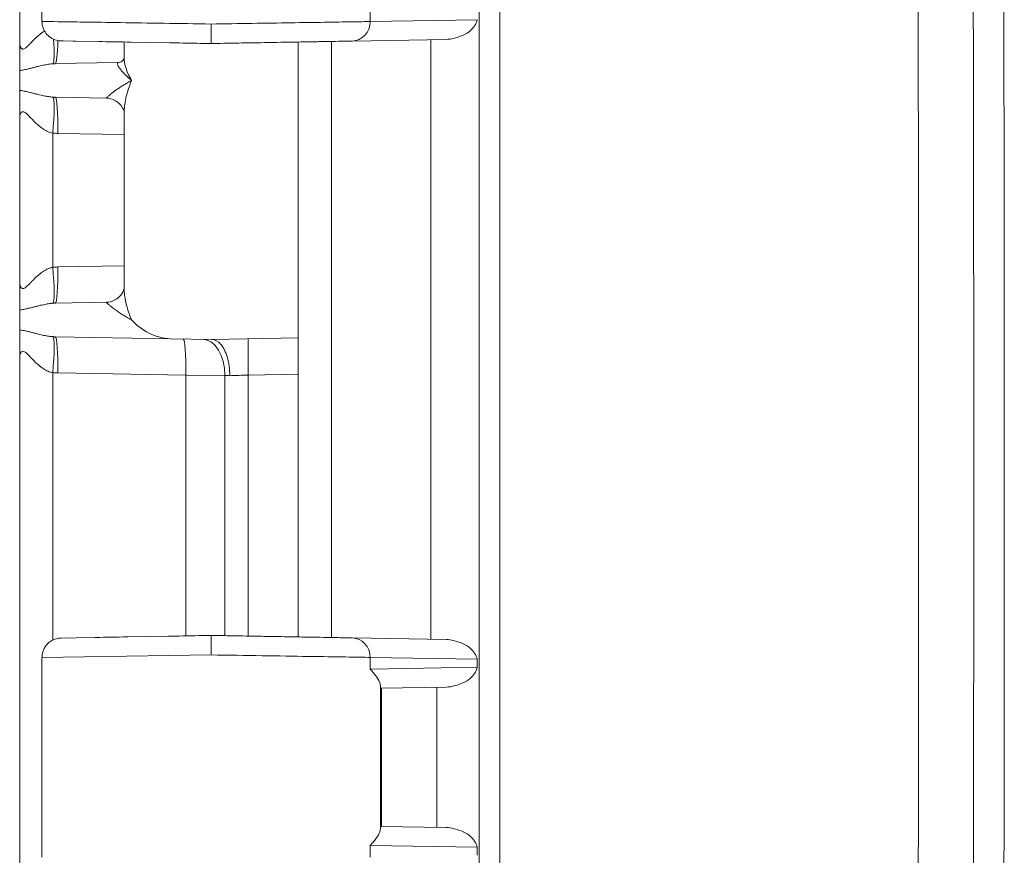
# Model space of a CAD drawing. Header units: inches. Extents: x 0 to 153, y 3 to 96.
# Tile 35 of 132: x 30.97 to 32.73, y 51.65 to 53.15. Entities that reach past the tile are written whole.
import ezdxf

# ---------------------------------------------------------------- set-up
doc = ezdxf.new("R2010")
doc.units = ezdxf.units.IN
doc.header["$LTSCALE"] = 4.5
doc.header["$MEASUREMENT"] = 0
doc.layers.add('Visible (ANSI)', color=7, linetype='Continuous', lineweight=18)
doc.layers.add('Visible Narrow (ANSI)', color=7, linetype='Continuous', lineweight=5)

msp = doc.modelspace()

# ---------------------------------------------------------------- linework, layer by layer
at = {"layer": 'Visible (ANSI)'}
for p, q in [((31.7914, 62.758), (31.7914, 41.8928)), ((30.9664, 54.0418), (30.9664, 53.109)), ((31.0064, 53.5044), (31.0064, 53.1463)), ((31.5634, 53.1111), (31.7324, 53.114)), ((31.0443, 53.1113), (31.0408, 53.1113)), ((31.0443, 53.1113), (31.0667, 53.1109)), ((31.0667, 53.1109), (31.0627, 53.111)), ((31.1084, 53.1102), (31.0667, 53.1109)), ((31.1539, 53.0798), (31.1539, 53.1094)), ((31.2352, 53.1079), (31.1661, 53.1092)), ((31.4664, 53.0973), (31.4664, 53.1094)), ((31.4664, 53.0973), (31.4664, 53.0727)), ((31.5264, 53.1104), (31.5264, 52.0404)), ((31.1539, 53.0798), (31.1539, 53.0798)), ((31.0303, 53.0705), (31.1431, 53.0725)), ((31.4664, 53.0727), (31.4664, 52.5781)), ((30.9664, 53.0226), (30.9664, 53.0582)), ((31.1223, 53.0087), (31.0303, 53.0103)), ((31.1539, 52.6683), (31.1539, 52.9825)), ((30.9664, 52.9718), (30.9664, 52.679)), ((31.0303, 52.6405), (31.1223, 52.6421)), ((30.9664, 52.5926), (30.9664, 52.6282)), ((31.2368, 52.5767), (31.0303, 52.5803)), ((31.2368, 52.5767), (31.3114, 52.5754)), ((31.3114, 52.5754), (31.4664, 52.5781)), ((31.4664, 52.5781), (31.4664, 52.5131)), ((30.9664, 52.5418), (30.9664, 51.609)), ((31.4664, 52.0414), (31.4664, 52.5131)), ((31.0677, 52.0399), (31.0408, 52.0394)), ((31.0408, 52.0394), (31.0524, 52.0396)), ((31.0677, 52.0399), (31.1022, 52.0405)), ((31.1608, 52.0415), (31.2321, 52.0428)), ((31.5634, 52.0397), (31.7324, 52.0368)), ((31.0064, 52.0044), (31.0064, 52.0044)), ((31.0064, 52.0044), (31.0064, 51.6463)), ((31.6143, 51.9494), (31.7324, 51.9515)), ((31.6143, 51.7013), (31.7323, 51.6993))]:
    msp.add_line(p, q, dxfattribs=at)
msp.add_arc((-473.7436, 52.3254), 506.4775, 358.925196, 1.074804, dxfattribs=at)
for centre, major_axis, ratio, start_param, end_param in [((31.1426, 53.0974), (0.0004, -0.025), 0.924559, 0.000003, 0.000047), ((31.1211, 52.7071), (0.0011, -0.065), 0.854416, 0.000137, 0.000324), ((31.6143, 51.9845), (0, 0.035), 0.020741, 2.638132, 3.141962), ((31.6143, 51.6663), (0, 0.035), 0.020741, 6.282816, 6.786646)]:
    msp.add_ellipse(centre, major_axis=major_axis, ratio=ratio, start_param=start_param, end_param=end_param, dxfattribs=at)
for points, knots in [([(31.7324, 53.114), (31.7416, 53.1142), (31.7585, 53.1196), (31.7765, 53.1279), (31.7856, 53.1413), (31.7878, 53.1494)], [0, 0, 0, 0, 0.3333333, 0.6666667, 0.9997512, 0.9997512, 0.9997512, 0.9997512]), ([(31.0408, 53.1113), (31.0394, 53.1114), (31.0379, 53.1115), (31.0351, 53.1119), (31.0336, 53.1122), (31.0286, 53.1136), (31.0251, 53.1152), (31.0188, 53.1194), (31.0159, 53.1221), (31.0113, 53.1281), (31.0095, 53.1316), (31.0071, 53.1387), (31.0065, 53.1426), (31.0065, 53.1463)], [0, 0, 0, 0, 0.0111228, 0.0111228, 0.0220731, 0.0220731, 0.0509694, 0.0509694, 0.0798667, 0.0798667, 0.1087684, 0.1087684, 0.1375627, 0.1375627, 0.1375627, 0.1375627]), ([(31.3102, 53.1416), (31.3102, 53.1355), (31.3101, 53.1294), (31.3101, 53.1241), (31.3101, 53.1215), (31.3101, 53.119), (31.3101, 53.1169), (31.3102, 53.1148), (31.3102, 53.1129), (31.3102, 53.1113), (31.3102, 53.1083), (31.3102, 53.1066), (31.3102, 53.1066)], [0, 0, 0, 0, 0.333333, 0.333333, 0.333333, 0.50007, 0.50007, 0.50007, 0.666667, 0.666667, 0.666667, 1, 1, 1, 1]), ([(30.9664, 53.0582), (30.9664, 53.0633), (30.9664, 53.0701), (30.9664, 53.0787), (30.9664, 53.0872), (30.9664, 53.0975), (30.9664, 53.109)], [0, 0, 0, 0, 0.5, 0.5, 0.5, 1, 1, 1, 1]), ([(31.1084, 53.1102), (31.1107, 53.1101), (31.113, 53.1101), (31.1153, 53.11), (31.1305, 53.1098), (31.1475, 53.1095), (31.1661, 53.1092)], [0.72727273, 0.72727273, 0.72727273, 0.72727273, 0.73946703, 0.73946703, 0.73946703, 0.81818182, 0.81818182, 0.81818182, 0.81818182]), ([(31.2352, 53.1079), (31.2432, 53.1078), (31.2513, 53.1077), (31.2595, 53.1075), (31.276, 53.1072), (31.2929, 53.1069), (31.3102, 53.1066)], [0.90909091, 0.90909091, 0.90909091, 0.90909091, 0.93931643, 0.93931643, 0.93931643, 1, 1, 1, 1]), ([(31.5634, 53.1111), (31.5602, 53.111), (31.5566, 53.1109), (31.5526, 53.1109), (31.5469, 53.1108), (31.5405, 53.1107), (31.5334, 53.1105), (31.5246, 53.1104), (31.5146, 53.1102), (31.5036, 53.11), (31.4994, 53.1099), (31.4949, 53.1099), (31.4904, 53.1098), (31.4741, 53.1095), (31.456, 53.1092), (31.4367, 53.1088), (31.4362, 53.1088), (31.4358, 53.1088), (31.4354, 53.1088), (31.4164, 53.1085), (31.3962, 53.1081), (31.3754, 53.1078), (31.3686, 53.1077), (31.3616, 53.1075), (31.3546, 53.1074), (31.3401, 53.1072), (31.3253, 53.1069), (31.3102, 53.1066)], [0, 0, 0, 0, 0.08304, 0.08304, 0.08304, 0.2, 0.2, 0.2, 0.343946, 0.343946, 0.343946, 0.4, 0.4, 0.4, 0.6, 0.6, 0.6, 0.604385, 0.604385, 0.604385, 0.8, 0.8, 0.8, 0.865034, 0.865034, 0.865034, 1, 1, 1, 1]), ([(31.1431, 53.0725), (31.1451, 53.0725), (31.1482, 53.0735), (31.1524, 53.0768), (31.1535, 53.0788), (31.1539, 53.08), (31.1539, 53.0801), (31.1539, 53.0802)], [0, 0, 0, 0, 0.0630864, 0.0630864, 0.1244611, 0.1244611, 0.1391882, 0.1391882, 0.1391882, 0.1391882]), ([(30.9664, 52.9718), (30.9664, 52.9724), (30.9664, 52.973), (30.9664, 52.9735), (30.9664, 52.9775), (30.9664, 52.9814), (30.9664, 52.9852), (30.9664, 52.9893), (30.9664, 52.9933), (30.9664, 52.9973), (30.9664, 52.9981), (30.9664, 52.999), (30.9665, 52.9998), (30.9665, 53.0036), (30.9665, 53.0073), (30.9665, 53.0107), (30.9665, 53.0152), (30.9665, 53.0192), (30.9664, 53.0226)], [0, 0, 0, 0, 0.0298714, 0.0298714, 0.0298714, 0.2316704, 0.2316704, 0.2316704, 0.4514556, 0.4514556, 0.4514556, 0.5, 0.5, 0.5, 0.7152134, 0.7152134, 0.7152134, 1, 1, 1, 1]), ([(31.1539, 52.9825), (31.1539, 52.9825), (31.154, 52.985), (31.1504, 52.9928), (31.147, 52.9975), (31.1375, 53.005), (31.1312, 53.0077), (31.1245, 53.0086), (31.1234, 53.0087), (31.1223, 53.0087)], [0.003505, 0.003505, 0.003505, 0.003505, 0.1091715, 0.1091715, 0.2009048, 0.2009048, 0.294974, 0.294974, 0.3160926, 0.3160926, 0.3160926, 0.3160926]), ([(30.9664, 52.6282), (30.9664, 52.6333), (30.9664, 52.6401), (30.9664, 52.6487), (30.9664, 52.6572), (30.9664, 52.6675), (30.9664, 52.679)], [0, 0, 0, 0, 0.5, 0.5, 0.5, 1, 1, 1, 1]), ([(31.1223, 52.6421), (31.1266, 52.6422), (31.1324, 52.6435), (31.1425, 52.6491), (31.1468, 52.6533), (31.1525, 52.6616), (31.1536, 52.6655), (31.1539, 52.6679), (31.1539, 52.6683), (31.1539, 52.6683)], [0, 0, 0, 0, 0.0851249, 0.0851249, 0.172711, 0.172711, 0.270404, 0.270404, 0.3126383, 0.3126383, 0.3126383, 0.3126383]), ([(31.1674, 52.6104), (31.1744, 52.6025), (31.1859, 52.5931), (31.2087, 52.5816), (31.223, 52.5769), (31.2368, 52.5767)], [0.0000001, 0.0000001, 0.0000001, 0.0000001, 0.1445086, 0.1445086, 0.2629399, 0.2629399, 0.2629399, 0.2629399]), ([(30.9664, 52.5418), (30.9664, 52.5424), (30.9664, 52.543), (30.9664, 52.5435), (30.9664, 52.5475), (30.9664, 52.5514), (30.9664, 52.5552), (30.9664, 52.5593), (30.9664, 52.5633), (30.9664, 52.5673), (30.9664, 52.5681), (30.9664, 52.569), (30.9665, 52.5698), (30.9665, 52.5736), (30.9665, 52.5773), (30.9665, 52.5807), (30.9665, 52.5852), (30.9665, 52.5892), (30.9664, 52.5926)], [0, 0, 0, 0, 0.0298708, 0.0298708, 0.0298708, 0.2316667, 0.2316667, 0.2316667, 0.4514503, 0.4514503, 0.4514503, 0.5, 0.5, 0.5, 0.7152093, 0.7152093, 0.7152093, 1, 1, 1, 1]), ([(31.3436, 52.5104), (31.3436, 52.5218), (31.342, 52.5332), (31.3392, 52.543), (31.3364, 52.5527), (31.3324, 52.5609), (31.3276, 52.5666), (31.3227, 52.5723), (31.3169, 52.5754), (31.3115, 52.5754)], [0, 0, 0, 0, 0.3333333, 0.3333333, 0.3333333, 0.6666667, 0.6666667, 0.6666667, 1, 1, 1, 1]), ([(31.0065, 52.0044), (31.0065, 52.0082), (31.0071, 52.0121), (31.0095, 52.0192), (31.0113, 52.0227), (31.0159, 52.0287), (31.0188, 52.0314), (31.0251, 52.0356), (31.0286, 52.0372), (31.0337, 52.0386), (31.0351, 52.0389), (31.0379, 52.0393), (31.0394, 52.0394), (31.0408, 52.0394)], [0, 0, 0, 0, 0.0288366, 0.0288366, 0.0577362, 0.0577362, 0.0866335, 0.0866335, 0.1155301, 0.1155301, 0.1264609, 0.1264609, 0.1375632, 0.1375632, 0.1375632, 0.1375632]), ([(31.1608, 52.0415), (31.1394, 52.0412), (31.1202, 52.0408), (31.1038, 52.0405), (31.1033, 52.0405), (31.1027, 52.0405), (31.1022, 52.0405)], [0.18181818, 0.18181818, 0.18181818, 0.18181818, 0.26986203, 0.26986203, 0.26986203, 0.27272727, 0.27272727, 0.27272727, 0.27272727]), ([(31.3102, 52.0441), (31.2904, 52.0438), (31.2714, 52.0435), (31.2528, 52.0431), (31.2458, 52.043), (31.239, 52.0429), (31.2321, 52.0428)], [0, 0, 0, 0, 0.06617772, 0.06617772, 0.06617772, 0.09090909, 0.09090909, 0.09090909, 0.09090909]), ([(31.5634, 52.0397), (31.5597, 52.0398), (31.5556, 52.0399), (31.551, 52.0399), (31.5433, 52.0401), (31.5343, 52.0402), (31.5239, 52.0404), (31.5163, 52.0405), (31.508, 52.0407), (31.499, 52.0408), (31.4884, 52.041), (31.4769, 52.0412), (31.4647, 52.0414), (31.4527, 52.0417), (31.44, 52.0419), (31.4268, 52.0421), (31.4152, 52.0423), (31.4033, 52.0425), (31.3912, 52.0427), (31.3752, 52.043), (31.3589, 52.0433), (31.3421, 52.0436), (31.3316, 52.0438), (31.321, 52.044), (31.3102, 52.0441)], [0, 0, 0, 0, 0.093578, 0.093578, 0.093578, 0.25, 0.25, 0.25, 0.364586, 0.364586, 0.364586, 0.5, 0.5, 0.5, 0.633097, 0.633097, 0.633097, 0.75, 0.75, 0.75, 0.904109, 0.904109, 0.904109, 1, 1, 1, 1]), ([(31.3102, 52.0441), (31.3102, 52.0441), (31.3102, 52.0425), (31.3102, 52.0394), (31.3102, 52.0364), (31.3102, 52.0319), (31.3102, 52.0266), (31.3102, 52.0213), (31.3102, 52.0152), (31.3102, 52.0091)], [0, 0, 0, 0, 0.333333, 0.333333, 0.333333, 0.666667, 0.666667, 0.666667, 1, 1, 1, 1]), ([(31.7878, 52.0014), (31.7856, 52.0094), (31.7765, 52.0229), (31.7585, 52.0312), (31.7416, 52.0366), (31.7324, 52.0368)], [0.0002488, 0.0002488, 0.0002488, 0.0002488, 0.3333333, 0.6666667, 1, 1, 1, 1]), ([(31.6139, 51.9538), (31.6139, 51.9557), (31.6133, 51.9582), (31.6094, 51.9676), (31.6035, 51.9759), (31.5956, 51.9836)], [-0.2597274, -0.2597274, -0.2597274, -0.2597274, -0.1837213, -0.1837213, 0, 0, 0, 0]), ([(31.7324, 51.9515), (31.7416, 51.9517), (31.7585, 51.9571), (31.7765, 51.9654), (31.7856, 51.9788), (31.7878, 51.9869)], [0, 0, 0, 0, 0.3333333, 0.6666667, 0.9997512, 0.9997512, 0.9997512, 0.9997512]), ([(31.5956, 51.6672), (31.604, 51.6754), (31.6105, 51.6852), (31.6134, 51.6935), (31.6138, 51.6954), (31.6139, 51.697)], [-1.1191106, -1.1191106, -1.1191106, -1.1191106, -0.9214246, -0.9214246, -0.8602004, -0.8602004, -0.8602004, -0.8602004]), ([(31.7878, 51.6639), (31.7856, 51.6719), (31.7764, 51.6854), (31.7585, 51.6937), (31.7415, 51.6991), (31.7323, 51.6993)], [0.0002488, 0.0002488, 0.0002488, 0.0002488, 0.3333333, 0.6666667, 0.9992589, 0.9992589, 0.9992589, 0.9992589])]:
    msp.add_open_spline(points, degree=3, knots=knots, dxfattribs=at)
msp.add_open_spline([(31.0065, 53.1463), (31.0065, 53.1463), (31.0065, 53.1463), (31.0065, 53.1463)], degree=3, dxfattribs=at)
at = {"layer": 'Visible Narrow (ANSI)'}
for p, q in [((31.8281, 61.7149), (31.8281, 42.9359)), ((31.5956, 53.1672), (31.5956, 53.1461)), ((31.5956, 53.1461), (31.7878, 53.1494)), ((31.7047, 52.0373), (31.7047, 53.1135)), ((31.0258, 52.9458), (31.0258, 52.705)), ((31.0348, 52.9453), (31.1539, 52.9432)), ((31.0348, 52.7055), (31.1539, 52.7076)), ((31.0258, 52.5158), (31.0258, 52.0357)), ((31.0348, 52.5153), (31.2645, 52.5113)), ((31.3768, 52.5115), (31.4664, 52.5131)), ((31.2645, 52.5113), (31.2645, 52.0433)), ((31.2645, 52.5113), (31.3349, 52.5107)), ((31.3349, 52.5107), (31.3349, 52.0437)), ((31.3768, 52.043), (31.3768, 52.5115)), ((31.0064, 52.0044), (31.3102, 52.0091)), ((31.5956, 52.0047), (31.5956, 51.9836)), ((31.5956, 52.0047), (31.7878, 52.0014)), ((31.7878, 51.9869), (31.7878, 52.0014)), ((31.5956, 51.9836), (31.7878, 51.9869)), ((31.6139, 51.697), (31.6139, 51.9538)), ((31.6157, 51.7013), (31.6157, 51.9495)), ((31.7155, 51.6996), (31.7155, 51.9512)), ((31.5956, 51.6672), (31.5956, 51.6461)), ((31.5956, 51.6672), (31.7878, 51.6639)), ((31.7878, 51.6494), (31.7878, 51.6639))]:
    msp.add_line(p, q, dxfattribs=at)
for centre, major_axis, ratio, start_param, end_param in [((-216.7323, 52.3254), (0, 352.5808), 0.707107, 4.685755, 4.739023), ((-216.7998, 52.3254), (0, 352.8163), 0.707107, 4.685755, 4.739023), ((31.5627, 53.1461), (0.0006, -0.035), 0.939676, 0.000036, 1.554396), ((31.0201, 53.135), (0.0059, -0.0647), 0.086802, 0.034475, 1.237843), ((31.0292, 53.1355), (0.0011, -0.065), 0.087143, 0, 1.199183), ((31.0201, 52.9458), (0.0059, 0.0647), 0.086802, 4.72026, 6.248711), ((31.0336, 53.0635), (-0.0658, -0.0042), 0.805525, 1.406775, 1.469422), ((31.0292, 52.9453), (0.0011, 0.065), 0.087143, 4.71391, 6.283185), ((31.037, 53.0704), (-0.0002, -0.1251), 0.996195, 6.194419, 6.267091), ((31.0201, 52.705), (0.0059, -0.0647), 0.086802, 0.034475, 1.562919), ((31.0292, 52.7055), (0.0011, -0.065), 0.087143, 6.283185, 7.85246), ((31.0201, 52.5158), (0.0059, 0.0647), 0.086802, 4.72026, 6.248711), ((31.0336, 52.6335), (-0.0658, -0.0042), 0.805525, 1.406775, 1.469422), ((31.0292, 52.5153), (0.0011, 0.065), 0.087143, 4.71391, 6.283185), ((31.2589, 52.5113), (0.0011, 0.065), 0.087143, 4.71391, 6.283189), ((31.294, 52.5107), (0.0011, 0.065), 0.628143, 4.723353, 6.283205), ((31.378, 52.5115), (-0.0011, 0.065), 0.01745, 0, 1.570492), ((31.037, 52.6404), (-0.0002, -0.1251), 0.996195, 6.194419, 6.267091), ((31.3756, 52.5093), (0.0649, -0.0022), 0.000355, 4.033318, 4.195995), ((31.5627, 52.0047), (0.0006, 0.035), 0.939675, 4.728789, 6.283138)]:
    msp.add_ellipse(centre, major_axis=major_axis, ratio=ratio, start_param=start_param, end_param=end_param, dxfattribs=at)
for points, knots in [([(31.0065, 53.1463), (31.0065, 53.1463), (31.01, 53.1463), (31.0318, 53.1459), (31.0795, 53.1452), (31.1454, 53.1442), (31.2244, 53.143), (31.2816, 53.1421), (31.3102, 53.1416)], [0.494388, 0.494388, 0.494388, 0.494388, 0.5454545, 0.6363636, 0.7272727, 0.8181818, 0.9090909, 1, 1, 1, 1]), ([(31.5956, 53.1461), (31.5872, 53.1459), (31.5645, 53.1456), (31.5155, 53.1448), (31.4542, 53.1439), (31.3844, 53.1428), (31.3349, 53.142), (31.3102, 53.1416)], [0, 0, 0, 0, 0.2, 0.4, 0.6, 0.8, 1, 1, 1, 1]), ([(30.9664, 53.109), (30.9664, 53.1086), (30.9665, 53.1082), (30.9665, 53.1079), (30.9665, 53.1055), (30.9669, 53.1033), (30.9674, 53.1015), (30.9675, 53.101), (30.9677, 53.1005), (30.9679, 53.1001), (30.9685, 53.0987), (30.9692, 53.0977), (30.9701, 53.0972), (30.9705, 53.0969), (30.9709, 53.0967), (30.9714, 53.0966), (30.9723, 53.0965), (30.9731, 53.0966), (30.9741, 53.097), (30.9748, 53.0973), (30.9755, 53.0977), (30.9762, 53.0982), (30.977, 53.0988), (30.9779, 53.0995), (30.9787, 53.1002), (30.9796, 53.101), (30.9806, 53.1019), (30.9815, 53.1028), (30.9822, 53.1034), (30.9829, 53.1041), (30.9835, 53.1048), (30.9847, 53.106), (30.9858, 53.1071), (30.9869, 53.1083), (30.9874, 53.1088), (30.9879, 53.1094), (30.9884, 53.1099), (30.9898, 53.1112), (30.9911, 53.1126), (30.9924, 53.1139), (30.9927, 53.1142), (30.993, 53.1145), (30.9933, 53.1148), (30.9948, 53.1163), (30.9963, 53.1177), (30.9978, 53.119), (30.9979, 53.1192), (30.9981, 53.1193), (30.9982, 53.1194), (30.9998, 53.1209), (31.0014, 53.1222), (31.003, 53.1235), (31.0046, 53.1248), (31.0062, 53.1259), (31.0078, 53.127), (31.008, 53.1272), (31.0082, 53.1273), (31.0084, 53.1274), (31.0093, 53.128), (31.0101, 53.1286), (31.011, 53.1291)], [0, 0, 0, 0, 0.009557, 0.009557, 0.009557, 0.0714286, 0.0714286, 0.0714286, 0.0895597, 0.0895597, 0.0895597, 0.1428571, 0.1428571, 0.1428571, 0.1687848, 0.1687848, 0.1687848, 0.2142857, 0.2142857, 0.2142857, 0.2482034, 0.2482034, 0.2482034, 0.2857143, 0.2857143, 0.2857143, 0.3274285, 0.3274285, 0.3274285, 0.3571429, 0.3571429, 0.3571429, 0.4066429, 0.4066429, 0.4066429, 0.4285714, 0.4285714, 0.4285714, 0.4859161, 0.4859161, 0.4859161, 0.5, 0.5, 0.5, 0.5651615, 0.5651615, 0.5651615, 0.5714286, 0.5714286, 0.5714286, 0.6428571, 0.6428571, 0.6428571, 0.7142857, 0.7142857, 0.7142857, 0.72364, 0.72364, 0.72364, 0.7631197, 0.7631197, 0.7631197, 0.7631197]), ([(31.1539, 53.0798), (31.1539, 53.079), (31.154, 53.0783), (31.154, 53.0775), (31.1541, 53.0754), (31.1544, 53.0731), (31.1549, 53.0708), (31.1553, 53.0684), (31.1559, 53.066), (31.1567, 53.0635), (31.1574, 53.061), (31.1584, 53.0584), (31.1594, 53.0558), (31.1605, 53.0532), (31.1617, 53.0506), (31.1631, 53.048), (31.1644, 53.0455), (31.1659, 53.0429), (31.1674, 53.0404)], [0.5126937, 0.5126937, 0.5126937, 0.5126937, 0.5454545, 0.5454545, 0.5454545, 0.6363636, 0.6363636, 0.6363636, 0.7272727, 0.7272727, 0.7272727, 0.8181818, 0.8181818, 0.8181818, 0.9090909, 0.9090909, 0.9090909, 1, 1, 1, 1]), ([(30.9664, 53.0582), (30.969, 53.0585), (30.974, 53.0593), (30.9808, 53.0609), (30.9872, 53.0625), (30.9932, 53.064), (30.9988, 53.0655), (31.004, 53.0667), (31.009, 53.0678), (31.0138, 53.0687), (31.0182, 53.0695), (31.0224, 53.07), (31.025, 53.0702), (31.0262, 53.0703)], [0, 0, 0, 0, 0.0909091, 0.1818182, 0.2727273, 0.3636364, 0.4545455, 0.5454545, 0.6363636, 0.7272727, 0.8181818, 0.9090909, 0.999999, 0.999999, 0.999999, 0.999999]), ([(31.1431, 53.0725), (31.1427, 53.0724), (31.1425, 53.0723), (31.1423, 53.0721), (31.1421, 53.0719), (31.142, 53.0716), (31.1419, 53.0712), (31.1419, 53.0708), (31.1419, 53.0703), (31.1421, 53.0697), (31.1422, 53.0691), (31.1425, 53.0683), (31.1428, 53.0675), (31.1432, 53.0667), (31.1437, 53.0658), (31.1443, 53.0647), (31.1449, 53.0637), (31.1456, 53.0626), (31.1465, 53.0614), (31.1473, 53.0602), (31.1483, 53.0589), (31.1494, 53.0576), (31.1505, 53.0563), (31.1517, 53.0549), (31.1531, 53.0535), (31.1544, 53.0521), (31.1558, 53.0506), (31.1573, 53.0491), (31.1589, 53.0477), (31.1605, 53.0462), (31.1622, 53.0447), (31.1639, 53.0433), (31.1656, 53.0418), (31.1674, 53.0404)], [0, 0, 0, 0, 0.0909091, 0.0909091, 0.0909091, 0.1818182, 0.1818182, 0.1818182, 0.2727273, 0.2727273, 0.2727273, 0.3636364, 0.3636364, 0.3636364, 0.4545455, 0.4545455, 0.4545455, 0.5454545, 0.5454545, 0.5454545, 0.6363636, 0.6363636, 0.6363636, 0.7272727, 0.7272727, 0.7272727, 0.8181818, 0.8181818, 0.8181818, 0.9090909, 0.9090909, 0.9090909, 1, 1, 1, 1]), ([(31.1223, 53.0087), (31.1222, 53.0087), (31.1222, 53.0088), (31.1223, 53.0089), (31.1224, 53.009), (31.1225, 53.0092), (31.1228, 53.0095), (31.123, 53.0098), (31.1233, 53.0101), (31.1237, 53.0105), (31.1241, 53.011), (31.1247, 53.0115), (31.1253, 53.012), (31.1259, 53.0126), (31.1266, 53.0132), (31.1275, 53.0139), (31.1283, 53.0146), (31.1292, 53.0154), (31.1303, 53.0163), (31.1314, 53.0172), (31.1326, 53.0181), (31.134, 53.0191), (31.1353, 53.0201), (31.1368, 53.0212), (31.1385, 53.0224), (31.1401, 53.0235), (31.1419, 53.0248), (31.1439, 53.0261), (31.1459, 53.0274), (31.148, 53.0289), (31.1504, 53.0304), (31.1524, 53.0316), (31.1546, 53.033), (31.1569, 53.0344), (31.1573, 53.0346), (31.1578, 53.0349), (31.1582, 53.0351), (31.1605, 53.0365), (31.1631, 53.038), (31.1658, 53.0395), (31.1664, 53.0398), (31.1669, 53.0401), (31.1674, 53.0404)], [0, 0, 0, 0, 0.083333, 0.083333, 0.083333, 0.166667, 0.166667, 0.166667, 0.25, 0.25, 0.25, 0.333333, 0.333333, 0.333333, 0.416667, 0.416667, 0.416667, 0.5, 0.5, 0.5, 0.583333, 0.583333, 0.583333, 0.666667, 0.666667, 0.666667, 0.75, 0.75, 0.75, 0.833333, 0.833333, 0.833333, 0.904288, 0.904288, 0.904288, 0.916667, 0.916667, 0.916667, 0.986789, 0.986789, 0.986789, 1, 1, 1, 1]), ([(31.1539, 52.9825), (31.1539, 52.9862), (31.1542, 52.9902), (31.1546, 52.9944), (31.1551, 52.9986), (31.1558, 53.0031), (31.1569, 53.008), (31.1579, 53.0128), (31.1593, 53.0179), (31.161, 53.0233), (31.1627, 53.0287), (31.1648, 53.0344), (31.1674, 53.0404)], [0.6368142, 0.6368142, 0.6368142, 0.6368142, 0.7272727, 0.7272727, 0.7272727, 0.8181818, 0.8181818, 0.8181818, 0.9090909, 0.9090909, 0.9090909, 1, 1, 1, 1]), ([(30.9664, 53.0226), (30.9689, 53.0223), (30.9714, 53.0219), (30.9738, 53.0214), (30.9762, 53.0209), (30.9787, 53.0204), (30.981, 53.0198), (30.9833, 53.0193), (30.9856, 53.0187), (30.9877, 53.0181), (30.9898, 53.0176), (30.9919, 53.0171), (30.9939, 53.0166), (30.9958, 53.0161), (30.9977, 53.0156), (30.9996, 53.0151), (31.0014, 53.0147), (31.0032, 53.0143), (31.0049, 53.0139), (31.0066, 53.0135), (31.0082, 53.0131), (31.0098, 53.0128), (31.0114, 53.0125), (31.0129, 53.0122), (31.0144, 53.012), (31.0159, 53.0117), (31.0173, 53.0115), (31.0186, 53.0113), (31.02, 53.0111), (31.0213, 53.0109), (31.0225, 53.0108), (31.0238, 53.0107), (31.025, 53.0106), (31.0262, 53.0105)], [0.0000007, 0.0000007, 0.0000007, 0.0000007, 0.0909091, 0.0909091, 0.0909091, 0.1818182, 0.1818182, 0.1818182, 0.2727273, 0.2727273, 0.2727273, 0.3636364, 0.3636364, 0.3636364, 0.4545455, 0.4545455, 0.4545455, 0.5454545, 0.5454545, 0.5454545, 0.6363636, 0.6363636, 0.6363636, 0.7272727, 0.7272727, 0.7272727, 0.8181818, 0.8181818, 0.8181818, 0.9090909, 0.9090909, 0.9090909, 1, 1, 1, 1]), ([(30.9664, 52.9718), (30.9664, 52.9737), (30.9666, 52.9755), (30.9669, 52.9772), (30.9672, 52.9788), (30.9676, 52.9803), (30.9682, 52.9815), (30.9689, 52.9826), (30.9696, 52.9835), (30.9706, 52.9839), (30.9715, 52.9843), (30.9727, 52.9843), (30.974, 52.9838), (30.9753, 52.9833), (30.9768, 52.9822), (30.9784, 52.9809), (30.98, 52.9795), (30.9817, 52.9779), (30.9834, 52.9761), (30.9851, 52.9743), (30.9869, 52.9725), (30.9886, 52.9707), (30.9904, 52.9689), (30.9921, 52.9672), (30.9938, 52.9655), (30.9955, 52.9639), (30.9971, 52.9623), (30.9988, 52.9608), (31.0005, 52.9594), (31.0021, 52.958), (31.0037, 52.9567), (31.0053, 52.9555), (31.0069, 52.9543), (31.0085, 52.9533), (31.0101, 52.9522), (31.0116, 52.9513), (31.0131, 52.9505), (31.0146, 52.9497), (31.0161, 52.949), (31.0175, 52.9483), (31.0189, 52.9477), (31.0203, 52.9472), (31.0217, 52.9468), (31.0231, 52.9464), (31.0245, 52.946), (31.0258, 52.9458)], [0, 0, 0, 0, 0.0666667, 0.0666667, 0.0666667, 0.1333333, 0.1333333, 0.1333333, 0.2, 0.2, 0.2, 0.2666667, 0.2666667, 0.2666667, 0.3333333, 0.3333333, 0.3333333, 0.4, 0.4, 0.4, 0.4666667, 0.4666667, 0.4666667, 0.5333333, 0.5333333, 0.5333333, 0.6, 0.6, 0.6, 0.6666667, 0.6666667, 0.6666667, 0.7333333, 0.7333333, 0.7333333, 0.8, 0.8, 0.8, 0.8666667, 0.8666667, 0.8666667, 0.9333333, 0.9333333, 0.9333333, 1, 1, 1, 1]), ([(30.9664, 52.679), (30.9664, 52.6786), (30.9665, 52.6782), (30.9665, 52.6779), (30.9665, 52.6755), (30.9669, 52.6733), (30.9674, 52.6715), (30.9675, 52.671), (30.9677, 52.6705), (30.9679, 52.6701), (30.9685, 52.6687), (30.9692, 52.6677), (30.9701, 52.6672), (30.9705, 52.6669), (30.9709, 52.6667), (30.9714, 52.6666), (30.9723, 52.6665), (30.9731, 52.6666), (30.9741, 52.667), (30.9748, 52.6673), (30.9755, 52.6677), (30.9762, 52.6682), (30.977, 52.6688), (30.9779, 52.6695), (30.9787, 52.6702), (30.9796, 52.671), (30.9806, 52.6719), (30.9815, 52.6728), (30.9822, 52.6734), (30.9829, 52.6741), (30.9835, 52.6748), (30.9847, 52.676), (30.9858, 52.6771), (30.9869, 52.6783), (30.9874, 52.6788), (30.9879, 52.6794), (30.9884, 52.6799), (30.9898, 52.6812), (30.9911, 52.6826), (30.9924, 52.6839), (30.9927, 52.6842), (30.993, 52.6845), (30.9933, 52.6848), (30.9948, 52.6863), (30.9963, 52.6877), (30.9978, 52.689), (30.9979, 52.6892), (30.9981, 52.6893), (30.9982, 52.6894), (30.9998, 52.6909), (31.0014, 52.6922), (31.003, 52.6935), (31.0046, 52.6948), (31.0062, 52.6959), (31.0078, 52.697), (31.008, 52.6972), (31.0082, 52.6973), (31.0084, 52.6974), (31.0098, 52.6984), (31.0111, 52.6992), (31.0125, 52.7), (31.0129, 52.7002), (31.0132, 52.7004), (31.0136, 52.7006), (31.0148, 52.7012), (31.0159, 52.7018), (31.0171, 52.7023), (31.0176, 52.7025), (31.0181, 52.7027), (31.0187, 52.7029), (31.0196, 52.7033), (31.0206, 52.7036), (31.0215, 52.7039), (31.0222, 52.7041), (31.0229, 52.7043), (31.0235, 52.7045), (31.0243, 52.7047), (31.025, 52.7048), (31.0258, 52.705)], [0, 0, 0, 0, 0.009557, 0.009557, 0.009557, 0.0714286, 0.0714286, 0.0714286, 0.0895597, 0.0895597, 0.0895597, 0.1428571, 0.1428571, 0.1428571, 0.1687848, 0.1687848, 0.1687848, 0.2142857, 0.2142857, 0.2142857, 0.2482034, 0.2482034, 0.2482034, 0.2857143, 0.2857143, 0.2857143, 0.3274285, 0.3274285, 0.3274285, 0.3571429, 0.3571429, 0.3571429, 0.4066429, 0.4066429, 0.4066429, 0.4285714, 0.4285714, 0.4285714, 0.4859161, 0.4859161, 0.4859161, 0.5, 0.5, 0.5, 0.5651615, 0.5651615, 0.5651615, 0.5714286, 0.5714286, 0.5714286, 0.6428571, 0.6428571, 0.6428571, 0.7142857, 0.7142857, 0.7142857, 0.72364, 0.72364, 0.72364, 0.7857143, 0.7857143, 0.7857143, 0.8029065, 0.8029065, 0.8029065, 0.8571429, 0.8571429, 0.8571429, 0.8821476, 0.8821476, 0.8821476, 0.9285714, 0.9285714, 0.9285714, 0.9614561, 0.9614561, 0.9614561, 1, 1, 1, 1]), ([(31.0258, 52.705), (31.0273, 52.7051), (31.0303, 52.7053), (31.0333, 52.7054), (31.0348, 52.7055)], [0.0000001, 0.0000001, 0.0000001, 0.0000001, 0.5, 1, 1, 1, 1]), ([(31.1539, 52.6683), (31.1539, 52.6639), (31.1546, 52.6532), (31.1585, 52.6341), (31.1639, 52.6185), (31.1674, 52.6104)], [0.6026333, 0.6026333, 0.6026333, 0.6026333, 0.7142857, 0.8571429, 1, 1, 1, 1]), ([(30.9664, 52.6282), (30.969, 52.6285), (30.974, 52.6293), (30.9808, 52.6309), (30.9872, 52.6325), (30.9932, 52.634), (30.9988, 52.6355), (31.004, 52.6367), (31.009, 52.6378), (31.0138, 52.6387), (31.0182, 52.6395), (31.0224, 52.64), (31.025, 52.6402), (31.0262, 52.6403)], [0, 0, 0, 0, 0.0909091, 0.1818182, 0.2727273, 0.3636364, 0.4545455, 0.5454545, 0.6363636, 0.7272727, 0.8181818, 0.9090909, 0.999999, 0.999999, 0.999999, 0.999999]), ([(31.1223, 52.6421), (31.1222, 52.6421), (31.1223, 52.6418), (31.1227, 52.6413), (31.1232, 52.6408), (31.1239, 52.64), (31.1249, 52.6391), (31.126, 52.6381), (31.1274, 52.6369), (31.129, 52.6355), (31.1307, 52.6341), (31.1328, 52.6326), (31.1351, 52.6308), (31.1372, 52.6293), (31.1394, 52.6277), (31.142, 52.626), (31.1424, 52.6256), (31.1429, 52.6253), (31.1434, 52.625), (31.1456, 52.6235), (31.1479, 52.622), (31.1505, 52.6204), (31.1516, 52.6197), (31.1528, 52.6189), (31.154, 52.6182), (31.1564, 52.6167), (31.1589, 52.6152), (31.1616, 52.6137), (31.1635, 52.6126), (31.1654, 52.6115), (31.1674, 52.6104)], [0.000009, 0.000009, 0.000009, 0.000009, 0.1428571, 0.1428571, 0.1428571, 0.2857143, 0.2857143, 0.2857143, 0.4285714, 0.4285714, 0.4285714, 0.5714286, 0.5714286, 0.5714286, 0.6924284, 0.6924284, 0.6924284, 0.7142857, 0.7142857, 0.7142857, 0.8133017, 0.8133017, 0.8133017, 0.8571429, 0.8571429, 0.8571429, 0.9417623, 0.9417623, 0.9417623, 1, 1, 1, 1]), ([(30.9664, 52.5926), (30.9689, 52.5923), (30.9714, 52.5919), (30.9738, 52.5914), (30.9762, 52.5909), (30.9787, 52.5904), (30.981, 52.5898), (30.9833, 52.5893), (30.9856, 52.5887), (30.9877, 52.5881), (30.9898, 52.5876), (30.9919, 52.5871), (30.9939, 52.5866), (30.9958, 52.5861), (30.9977, 52.5856), (30.9996, 52.5851), (31.0014, 52.5847), (31.0032, 52.5843), (31.0049, 52.5839), (31.0066, 52.5835), (31.0082, 52.5831), (31.0098, 52.5828), (31.0114, 52.5825), (31.0129, 52.5822), (31.0144, 52.582), (31.0159, 52.5817), (31.0173, 52.5815), (31.0186, 52.5813), (31.02, 52.5811), (31.0213, 52.5809), (31.0225, 52.5808), (31.0238, 52.5807), (31.025, 52.5806), (31.0262, 52.5805)], [0.0000007, 0.0000007, 0.0000007, 0.0000007, 0.0909091, 0.0909091, 0.0909091, 0.1818182, 0.1818182, 0.1818182, 0.2727273, 0.2727273, 0.2727273, 0.3636364, 0.3636364, 0.3636364, 0.4545455, 0.4545455, 0.4545455, 0.5454545, 0.5454545, 0.5454545, 0.6363636, 0.6363636, 0.6363636, 0.7272727, 0.7272727, 0.7272727, 0.8181818, 0.8181818, 0.8181818, 0.9090909, 0.9090909, 0.9090909, 1, 1, 1, 1]), ([(30.9664, 52.5418), (30.9664, 52.5437), (30.9666, 52.5455), (30.9669, 52.5472), (30.9672, 52.5488), (30.9676, 52.5503), (30.9682, 52.5515), (30.9689, 52.5526), (30.9696, 52.5535), (30.9706, 52.5539), (30.9715, 52.5543), (30.9727, 52.5543), (30.974, 52.5538), (30.9753, 52.5533), (30.9768, 52.5522), (30.9784, 52.5509), (30.98, 52.5495), (30.9817, 52.5479), (30.9834, 52.5461), (30.9851, 52.5443), (30.9869, 52.5425), (30.9886, 52.5407), (30.9904, 52.5389), (30.9921, 52.5372), (30.9938, 52.5355), (30.9955, 52.5339), (30.9971, 52.5323), (30.9988, 52.5308), (31.0005, 52.5294), (31.0021, 52.528), (31.0037, 52.5267), (31.0053, 52.5255), (31.0069, 52.5243), (31.0085, 52.5233), (31.0101, 52.5222), (31.0116, 52.5213), (31.0131, 52.5205), (31.0146, 52.5197), (31.0161, 52.519), (31.0175, 52.5183), (31.0189, 52.5177), (31.0203, 52.5172), (31.0217, 52.5168), (31.0231, 52.5164), (31.0245, 52.516), (31.0258, 52.5158)], [0, 0, 0, 0, 0.0666667, 0.0666667, 0.0666667, 0.1333333, 0.1333333, 0.1333333, 0.2, 0.2, 0.2, 0.2666667, 0.2666667, 0.2666667, 0.3333333, 0.3333333, 0.3333333, 0.4, 0.4, 0.4, 0.4666667, 0.4666667, 0.4666667, 0.5333333, 0.5333333, 0.5333333, 0.6, 0.6, 0.6, 0.6666667, 0.6666667, 0.6666667, 0.7333333, 0.7333333, 0.7333333, 0.8, 0.8, 0.8, 0.8666667, 0.8666667, 0.8666667, 0.9333333, 0.9333333, 0.9333333, 1, 1, 1, 1]), ([(31.3436, 52.5104), (31.3486, 52.5106), (31.3594, 52.5109), (31.371, 52.5113), (31.3768, 52.5115)], [0, 0, 0, 0, 0.5, 0.9999979, 0.9999979, 0.9999979, 0.9999979]), ([(31.5956, 52.0047), (31.5851, 52.0049), (31.5549, 52.0054), (31.4871, 52.0064), (31.403, 52.0077), (31.3411, 52.0087), (31.3102, 52.0091)], [0, 0, 0, 0, 0.25, 0.5, 0.75, 1, 1, 1, 1])]:
    msp.add_open_spline(points, degree=3, knots=knots, dxfattribs=at)
for points in [[(31.0262, 53.0703), (31.0269, 53.0704), (31.0282, 53.0704), (31.0296, 53.0705), (31.0303, 53.0705)], [(31.0262, 52.6403), (31.0269, 52.6404), (31.0282, 52.6404), (31.0296, 52.6405), (31.0303, 52.6405)]]:
    msp.add_open_spline(points, degree=3, dxfattribs=at)

doc.saveas('drawing.dxf')
